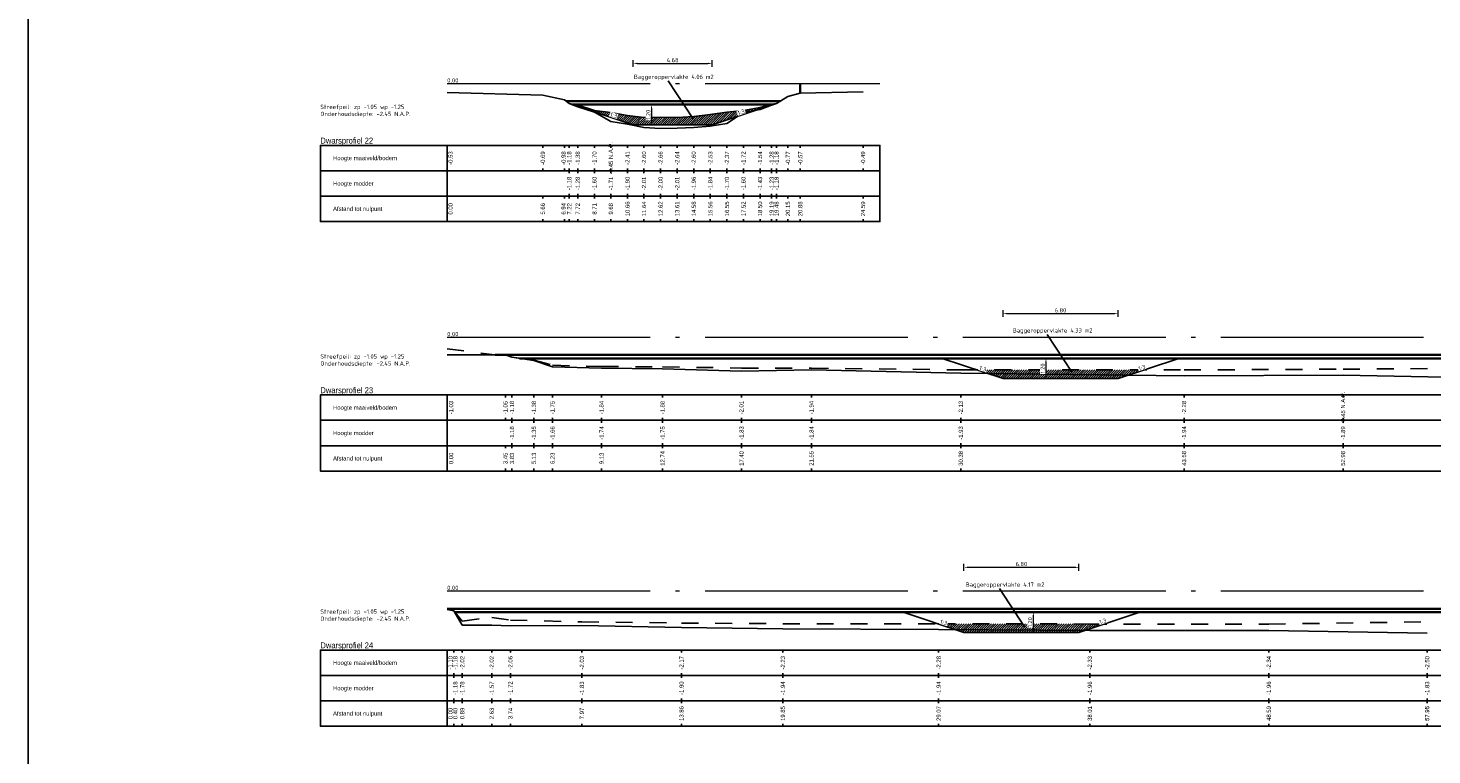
# Model space of a CAD drawing. Header units: metres. Extents: x 163463 to 198797, y 577287 to 592106.
# Tile 13 of 64: x 198163 to 198246, y 581622 to 581665. Entities that reach past the tile are written whole.
import ezdxf
from ezdxf.enums import TextEntityAlignment as Align

# ---------------------------------------------------------------- set-up
doc = ezdxf.new("R2010")
doc.units = ezdxf.units.M
doc.linetypes.add('AL-NAP_LIJN', pattern=[15.25, 12, -1.5, 0.25, -1.5])
doc.linetypes.add('MODDERLIJN', pattern=[2, 1, -1])
for name, color, linetype in [('0932-PRL_MODDERLIJN', 8, 'MODDERLIJN'), ('0943-PRP_RASTER', 8, 'Continuous'), ('0950-PRL_MAAIVELD', 8, 'Continuous'), ('0970-PRO_REFERENTIELIJN', 7, 'Continuous'), ('0971-PRO_BALKLIJN', 1, 'Continuous'), ('0973-PRO_PARAMETERS', 1, 'Continuous'), ('0974-PRO_AFSTAND', 1, 'Continuous'), ('0975-PRO_HOOGTE-MAAIVELD', 1, 'Continuous'), ('0976-PRO_HOOGTE-SLIBLAAG', 1, 'Continuous'), ('baggerarcering', 1, 'Continuous'), ('baggeroppervlak', 7, 'Continuous'), ('Legger', 2, 'Continuous'), ('Teksten', 7, 'Continuous')]:
    doc.layers.add(name, color=color, linetype=linetype)
doc.layers.add('N-WA-WH-GRONDWATERLIJN-G', color=150, linetype='AL-GRONDWATERLIJN', lineweight=35)
doc.layers.add('X-XX-AL-NAP-G', color=7, linetype='AL-NAP_LIJN', lineweight=18)
doc.styles.add('NLCS-ISO', font='NLCS-ISO.ttf')
doc.styles.add('NLCS-ISO-M100-T25', font='NLCS-ISO.ttf', dxfattribs={"height": 0.25})
doc.styles.add('StagCAD', font='txt', dxfattribs={"width": 0.96})
doc.linetypes.add('AL-GRONDWATERLIJN', pattern='A,6,[32,NLCS.SHX,S=1,R=0,X=0,Y=0],6', length=12)
doc.dimstyles.new('NLCS-M100-T25-PIJL_l3_h1', dxfattribs={"dimscale": 0.1, "dimtxt": 0.25, "dimasz": 2.5, "dimexe": 2, "dimexo": 2, "dimgap": 0.7, "dimtad": 1, "dimzin": 0, "dimdsep": 46, "dimtxsty": 'NLCS-ISO-M100-T25', "dimcen": 2.5, "dimdle": 2, "dimclrd": 256, "dimclre": 256, "dimclrt": 256, "dimadec": 1, "dimazin": 0, "dimtfac": 1, "dimtofl": 0, "dimtmove": 1, "dimatfit": 0, "dimfxl": 2, "dimfxlon": 1, "dimtfill": 1, "dimtfillclr": 256, "dimtolj": 1, "dimtzin": 0, "dimlwd": 18, "dimlwe": 18, "dimarcsym": 0})

# ---------------------------------------------------------------- blocks, each defined once
blk = doc.blocks.new('PRASTR', base_point=(0, 1.5))
at = {"layer": '0943-PRP_RASTER'}
for points in [[(-0.04, 1.94, 0), (0.04, 1.94, 0)], [(-0.02, 1.5, 0), (-0.02, 2, 0), (0.02, 2, 0), (0.02, 1.5, 0)]]:
    blk.add_polyline3d(points, dxfattribs=at)
blk = doc.blocks.new('*D525')
at = {"lineweight": 18, "transparency": 16777216}
for p, q in [((198199.743, 581660.852), (198199.543, 581660.852)), ((198199.743, 581660.602), (198199.743, 581659.902)), ((198199.743, 581659.652), (198199.543, 581659.652))]:
    blk.add_line(p, q, dxfattribs=at)
at = {"transparency": 16777216}
for points in [[(198199.701, 581660.602), (198199.784, 581660.602), (198199.743, 581660.852)], [(198199.701, 581659.902), (198199.784, 581659.902), (198199.743, 581659.652)]]:
    blk.add_solid(points, dxfattribs=at)
at = {"transparency": 16777216, "insert": (198199.548, 581660.252), "char_height": 0.25, "attachment_point": 5, "rotation": 90, "style": 'NLCS-ISO-M100-T25', "bg_fill": 3, "box_fill_scale": 1.1, "bg_fill_color": 256, "bg_fill_true_color": 13158600, "bg_fill_transparency": 0}
blk.add_mtext('\\A1;1.20', dxfattribs=at)
at = {"layer": 'Defpoints', "color": 0, "transparency": 16777216}
for p in [(198199.743, 581660.852), (198199.743, 581659.652), (198199.743, 581659.652)]:
    blk.add_point(p, dxfattribs=at)
blk = doc.blocks.new('*D526')
at = {"lineweight": 18, "transparency": 16777216}
for p, q in [((198223.068, 581645.852), (198222.868, 581645.852)), ((198223.068, 581645.602), (198223.068, 581644.902)), ((198223.068, 581644.652), (198222.868, 581644.652))]:
    blk.add_line(p, q, dxfattribs=at)
at = {"transparency": 16777216}
for points in [[(198223.026, 581645.602), (198223.109, 581645.602), (198223.068, 581645.852)], [(198223.026, 581644.902), (198223.109, 581644.902), (198223.068, 581644.652)]]:
    blk.add_solid(points, dxfattribs=at)
at = {"transparency": 16777216, "insert": (198222.873, 581645.252), "char_height": 0.25, "attachment_point": 5, "rotation": 90, "style": 'NLCS-ISO-M100-T25', "bg_fill": 3, "box_fill_scale": 1.1, "bg_fill_color": 256, "bg_fill_true_color": 13158600, "bg_fill_transparency": 0}
blk.add_mtext('\\A1;1.20', dxfattribs=at)
at = {"layer": 'Defpoints', "color": 0, "transparency": 16777216}
for p in [(198223.068, 581645.852), (198223.068, 581644.652), (198223.068, 581644.652)]:
    blk.add_point(p, dxfattribs=at)
blk = doc.blocks.new('*D527')
at = {"lineweight": 18, "transparency": 16777216}
for p, q in [((198222.322, 581630.852), (198222.122, 581630.852)), ((198222.322, 581630.602), (198222.322, 581629.902)), ((198222.322, 581629.652), (198222.122, 581629.652))]:
    blk.add_line(p, q, dxfattribs=at)
at = {"transparency": 16777216}
for points in [[(198222.281, 581630.602), (198222.364, 581630.602), (198222.322, 581630.852)], [(198222.281, 581629.902), (198222.364, 581629.902), (198222.322, 581629.652)]]:
    blk.add_solid(points, dxfattribs=at)
at = {"transparency": 16777216, "insert": (198222.127, 581630.252), "char_height": 0.25, "attachment_point": 5, "rotation": 90, "style": 'NLCS-ISO-M100-T25', "bg_fill": 3, "box_fill_scale": 1.1, "bg_fill_color": 256, "bg_fill_true_color": 13158600, "bg_fill_transparency": 0}
blk.add_mtext('\\A1;1.20', dxfattribs=at)
at = {"layer": 'Defpoints', "color": 0, "transparency": 16777216}
for p in [(198222.322, 581630.852), (198222.322, 581629.652), (198222.322, 581629.652)]:
    blk.add_point(p, dxfattribs=at)
blk = doc.blocks.new('*D555')
at = {"lineweight": 18, "transparency": 16777216}
for p, q in [((198198.65, 581663.088), (198198.65, 581663.488)), ((198203.331, 581663.088), (198203.331, 581663.488)), ((198198.9, 581663.288), (198203.081, 581663.288))]:
    blk.add_line(p, q, dxfattribs=at)
at = {"transparency": 16777216}
for points in [[(198198.9, 581663.329), (198198.9, 581663.246), (198198.65, 581663.288)], [(198203.081, 581663.329), (198203.081, 581663.246), (198203.331, 581663.288)]]:
    blk.add_solid(points, dxfattribs=at)
at = {"layer": 'Defpoints', "color": 0, "transparency": 16777216}
for p in [(198203.331, 581663.288), (198198.65, 581659.652), (198203.331, 581659.652)]:
    blk.add_point(p, dxfattribs=at)
at = {"transparency": 16777216, "insert": (198200.991, 581663.483), "char_height": 0.25, "attachment_point": 5, "style": 'NLCS-ISO-M100-T25', "bg_fill": 3, "box_fill_scale": 1.1, "bg_fill_color": 256, "bg_fill_true_color": 13158600, "bg_fill_transparency": 0}
blk.add_mtext('\\A1;4.68', dxfattribs=at)
blk = doc.blocks.new('*D656')
at = {"lineweight": 18, "transparency": 16777216}
for p, q in [((198220.531, 581648.298), (198220.531, 581648.698)), ((198227.331, 581648.298), (198227.331, 581648.698)), ((198220.781, 581648.498), (198227.081, 581648.498))]:
    blk.add_line(p, q, dxfattribs=at)
at = {"transparency": 16777216}
for points in [[(198220.781, 581648.539), (198220.781, 581648.456), (198220.531, 581648.498)], [(198227.081, 581648.539), (198227.081, 581648.456), (198227.331, 581648.498)]]:
    blk.add_solid(points, dxfattribs=at)
at = {"layer": 'Defpoints', "color": 0, "transparency": 16777216}
for p in [(198227.331, 581648.498), (198220.531, 581644.652), (198227.331, 581644.652)]:
    blk.add_point(p, dxfattribs=at)
at = {"transparency": 16777216, "insert": (198223.931, 581648.693), "char_height": 0.25, "attachment_point": 5, "style": 'NLCS-ISO-M100-T25', "bg_fill": 3, "box_fill_scale": 1.1, "bg_fill_color": 256, "bg_fill_true_color": 13158600, "bg_fill_transparency": 0}
blk.add_mtext('\\A1;6.80', dxfattribs=at)
blk = doc.blocks.new('*D657')
at = {"lineweight": 18, "transparency": 16777216}
for p, q in [((198218.219, 581633.298), (198218.219, 581633.698)), ((198225.019, 581633.298), (198225.019, 581633.698)), ((198218.469, 581633.498), (198224.769, 581633.498))]:
    blk.add_line(p, q, dxfattribs=at)
at = {"transparency": 16777216}
for points in [[(198218.469, 581633.539), (198218.469, 581633.456), (198218.219, 581633.498)], [(198224.769, 581633.539), (198224.769, 581633.456), (198225.019, 581633.498)]]:
    blk.add_solid(points, dxfattribs=at)
at = {"layer": 'Defpoints', "color": 0, "transparency": 16777216}
for p in [(198225.019, 581633.498), (198218.219, 581629.652), (198225.019, 581629.652)]:
    blk.add_point(p, dxfattribs=at)
at = {"transparency": 16777216, "insert": (198221.619, 581633.693), "char_height": 0.25, "attachment_point": 5, "style": 'NLCS-ISO-M100-T25', "bg_fill": 3, "box_fill_scale": 1.1, "bg_fill_color": 256, "bg_fill_true_color": 13158600, "bg_fill_transparency": 0}
blk.add_mtext('\\A1;6.80', dxfattribs=at)

msp = doc.modelspace()

# ---------------------------------------------------------------- hatches: boundary and pattern name
at = {"layer": 'baggerarcering'}
h = msp.add_hatch(dxfattribs=at)
h.set_pattern_fill('ANSI31', color=256, scale=0.03)
h.set_pattern_definition([(45, (1056.28966, -4167.91118), (-0.067351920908, 0.067351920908), [])])
h.paths.add_polyline_path([(198206.931, 581660.852), (198206.776, 581660.852), (198206.16, 581660.672), (198205.177, 581660.502), (198204.203, 581660.402), (198203.219, 581660.262), (198202.236, 581660.142), (198201.262, 581660.092), (198200.278, 581660.102), (198199.295, 581660.092), (198198.321, 581660.202), (198197.337, 581660.392), (198196.363, 581660.502), (198195.375, 581660.822), (198195.225, 581660.852), (198195.05, 581660.852), (198198.65, 581659.652), (198203.331, 581659.652)])
h = msp.add_hatch(dxfattribs=at)
h.set_pattern_fill('ANSI31', color=256, scale=0.03)
h.set_pattern_definition([(45, (1035.88227, -4167.91118), (-0.067351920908, 0.067351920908), [])])
h.paths.add_polyline_path([(198227.331, 581644.652), (198228.88, 581645.169), (198218.966, 581645.174), (198220.531, 581644.652)])
h = msp.add_hatch(dxfattribs=at)
h.set_pattern_fill('ANSI31', color=256, scale=0.03)
h.set_pattern_definition([(45, (1025.25074, -4167.91118), (-0.067351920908, 0.067351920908), [])])
h.paths.add_polyline_path([(198216.683, 581630.164), (198218.219, 581629.652), (198225.019, 581629.652), (198226.502, 581630.147), (198225.662, 581630.147), (198216.722, 581630.164)])

# ---------------------------------------------------------------- linework, layer by layer
at = {"layer": '0932-PRL_MODDERLIJN'}
for points in [[(198207.133, 581660.922, 0), (198206.844, 581660.872, 0), (198206.16, 581660.672, 0), (198205.177, 581660.502, 0), (198204.203, 581660.402, 0), (198203.219, 581660.262, 0), (198202.236, 581660.142, 0), (198201.262, 581660.092, 0), (198200.278, 581660.102, 0), (198199.295, 581660.092, 0), (198198.321, 581660.202, 0), (198197.337, 581660.392, 0), (198196.363, 581660.502, 0), (198195.375, 581660.822, 0), (198194.875, 581660.922, 0)], [(198187.656, 581646.422, 0), (198192.784, 581645.753, 0), (198193.886, 581645.44, 0), (198196.788, 581645.366, 0), (198200.395, 581645.355, 0), (198205.06, 581645.272, 0), (198209.201, 581645.265, 0), (198218.033, 581645.174, 0), (198231.236, 581645.167, 0), (198240.639, 581645.212, 0), (198249.671, 581645.267, 0)], [(198188.059, 581630.922, 0), (198188.549, 581630.324, 0), (198190.289, 581630.536, 0), (198191.393, 581630.378, 0), (198195.623, 581630.273, 0), (198201.513, 581630.204, 0), (198207.51, 581630.166, 0), (198216.722, 581630.164, 0), (198225.662, 581630.147, 0), (198236.246, 581630.141, 0), (198245.615, 581630.277, 0)]]:
    msp.add_polyline3d(points, dxfattribs=at)
at = {"layer": '0950-PRL_MAAIVELD'}
for points in [[(198212.249, 581661.608, 0), (198208.538, 581661.528, 0), (198207.806, 581661.334, 0), (198207.133, 581660.922, 0), (198206.844, 581660.822, 0), (198206.16, 581660.562, 0), (198205.177, 581660.382, 0), (198204.203, 581659.732, 0), (198203.219, 581659.572, 0), (198202.236, 581659.502, 0), (198201.262, 581659.462, 0), (198200.278, 581659.442, 0), (198199.295, 581659.502, 0), (198198.321, 581659.692, 0), (198197.337, 581659.852, 0), (198196.363, 581660.402, 0), (198195.375, 581660.722, 0), (198194.875, 581660.922, 0), (198194.596, 581661.126, 0), (198193.311, 581661.41, 0), (198187.656, 581661.571, 0)], [(198187.656, 581646.069, 0), (198191.102, 581646.053, 0), (198191.488, 581645.922, 0), (198192.784, 581645.719, 0), (198193.886, 581645.347, 0), (198196.788, 581645.267, 0), (198200.395, 581645.225, 0), (198205.06, 581645.092, 0), (198209.201, 581645.166, 0), (198218.033, 581644.971, 0), (198231.236, 581644.82, 0), (198240.639, 581644.856, 0), (198249.671, 581644.688, 0)], [(198187.656, 581631.001, 0), (198188.059, 581630.922, 0), (198188.549, 581630.08, 0), (198190.289, 581630.082, 0), (198191.393, 581630.046, 0), (198195.623, 581630.068, 0), (198201.513, 581629.935, 0), (198207.51, 581629.871, 0), (198216.722, 581629.822, 0), (198225.662, 581629.77, 0), (198236.246, 581629.764, 0), (198245.615, 581629.605, 0)]]:
    msp.add_polyline3d(points, dxfattribs=at)
at = {"layer": '0971-PRO_BALKLIJN'}
for points in [[(198187.656, 581658.442, 0), (198187.656, 581653.942, 0)], [(198180.156, 581656.942, 0), (198187.656, 581656.942, 0)], [(198187.656, 581656.942, 0), (198212.249, 581656.942, 0)], [(198212.249, 581656.942, 0), (198213.249, 581656.942, 0)], [(198180.156, 581655.442, 0), (198187.656, 581655.442, 0)], [(198187.656, 581655.442, 0), (198212.249, 581655.442, 0)], [(198212.249, 581655.442, 0), (198213.249, 581655.442, 0)], [(198187.656, 581643.688, 0), (198187.656, 581639.188, 0)], [(198180.156, 581642.188, 0), (198187.656, 581642.188, 0)], [(198187.656, 581642.188, 0), (198249.872, 581642.188, 0)], [(198180.156, 581640.688, 0), (198187.656, 581640.688, 0)], [(198187.656, 581640.688, 0), (198249.872, 581640.688, 0)], [(198187.656, 581628.605, 0), (198187.656, 581624.105, 0)], [(198180.156, 581627.105, 0), (198187.656, 581627.105, 0)], [(198187.656, 581627.105, 0), (198245.615, 581627.105, 0)], [(198245.615, 581627.105, 0), (198246.615, 581627.105, 0)], [(198180.156, 581625.605, 0), (198187.656, 581625.605, 0)], [(198187.656, 581625.605, 0), (198245.615, 581625.605, 0)], [(198245.615, 581625.605, 0), (198246.615, 581625.605, 0)]]:
    msp.add_polyline3d(points, dxfattribs=at)
at = {"layer": '0973-PRO_PARAMETERS'}
for points in [[(198187.656, 581653.942, 0), (198180.156, 581653.942, 0), (198180.156, 581658.442, 0), (198187.656, 581658.442, 0)], [(198187.656, 581658.442, 0), (198212.249, 581658.442, 0)], [(198212.249, 581653.942, 0), (198213.249, 581653.942, 0), (198213.249, 581658.442, 0), (198212.249, 581658.442, 0)], [(198212.249, 581653.942, 0), (198187.656, 581653.942, 0)], [(198187.656, 581639.188, 0), (198180.156, 581639.188, 0), (198180.156, 581643.688, 0), (198187.656, 581643.688, 0)], [(198187.656, 581643.688, 0), (198249.872, 581643.688, 0)], [(198249.872, 581639.188, 0), (198187.656, 581639.188, 0)], [(198187.656, 581624.105, 0), (198180.156, 581624.105, 0), (198180.156, 581628.605, 0), (198187.656, 581628.605, 0)], [(198187.656, 581628.605, 0), (198245.615, 581628.605, 0)], [(198245.615, 581624.105, 0), (198246.615, 581624.105, 0), (198246.615, 581628.605, 0), (198245.615, 581628.605, 0)], [(198245.615, 581624.105, 0), (198187.656, 581624.105, 0)]]:
    msp.add_polyline3d(points, dxfattribs=at)
at = {"layer": '0974-PRO_AFSTAND'}
for points in [[(198187.656, 581655.442, 0), (198187.656, 581655.3, 0)], [(198193.311, 581655.442, 0), (198193.311, 581655.3, 0)], [(198194.596, 581655.442, 0), (198194.596, 581655.3, 0)], [(198194.875, 581655.442, 0), (198194.875, 581655.3, 0)], [(198195.375, 581655.442, 0), (198195.375, 581655.3, 0)], [(198195.375, 581655.442, 0), (198195.375, 581655.3, 0)], [(198196.363, 581655.442, 0), (198196.363, 581655.3, 0)], [(198196.363, 581655.442, 0), (198196.363, 581655.3, 0)], [(198197.337, 581655.442, 0), (198197.337, 581655.3, 0)], [(198197.337, 581655.442, 0), (198197.337, 581655.3, 0)], [(198198.321, 581655.442, 0), (198198.321, 581655.3, 0)], [(198198.321, 581655.442, 0), (198198.321, 581655.3, 0)], [(198199.295, 581655.442, 0), (198199.295, 581655.3, 0)], [(198199.295, 581655.442, 0), (198199.295, 581655.3, 0)], [(198200.278, 581655.442, 0), (198200.278, 581655.3, 0)], [(198200.278, 581655.442, 0), (198200.278, 581655.3, 0)], [(198201.262, 581655.442, 0), (198201.262, 581655.3, 0)], [(198201.262, 581655.442, 0), (198201.262, 581655.3, 0)], [(198202.236, 581655.442, 0), (198202.236, 581655.3, 0)], [(198202.236, 581655.442, 0), (198202.236, 581655.3, 0)], [(198203.219, 581655.442, 0), (198203.219, 581655.3, 0)], [(198203.219, 581655.442, 0), (198203.219, 581655.3, 0)], [(198204.203, 581655.442, 0), (198204.203, 581655.3, 0)], [(198204.203, 581655.442, 0), (198204.203, 581655.3, 0)], [(198205.177, 581655.442, 0), (198205.177, 581655.3, 0)], [(198205.177, 581655.442, 0), (198205.177, 581655.3, 0)], [(198206.16, 581655.442, 0), (198206.16, 581655.3, 0)], [(198206.16, 581655.442, 0), (198206.16, 581655.3, 0)], [(198206.844, 581655.442, 0), (198206.844, 581655.3, 0)], [(198206.844, 581655.442, 0), (198206.844, 581655.3, 0)], [(198207.133, 581655.442, 0), (198207.133, 581655.3, 0)], [(198207.806, 581655.442, 0), (198207.806, 581655.3, 0)], [(198208.538, 581655.442, 0), (198208.538, 581655.3, 0)], [(198212.249, 581655.442, 0), (198212.249, 581655.3, 0)], [(198187.656, 581654.085, 0), (198187.656, 581653.942, 0)], [(198193.311, 581654.085, 0), (198193.311, 581653.942, 0)], [(198194.596, 581654.085, 0), (198194.596, 581653.942, 0)], [(198194.875, 581654.085, 0), (198194.875, 581653.942, 0)], [(198195.375, 581654.085, 0), (198195.375, 581653.942, 0)], [(198195.375, 581654.085, 0), (198195.375, 581653.942, 0)], [(198196.363, 581654.085, 0), (198196.363, 581653.942, 0)], [(198196.363, 581654.085, 0), (198196.363, 581653.942, 0)], [(198197.337, 581654.085, 0), (198197.337, 581653.942, 0)], [(198197.337, 581654.085, 0), (198197.337, 581653.942, 0)], [(198198.321, 581654.085, 0), (198198.321, 581653.942, 0)], [(198198.321, 581654.085, 0), (198198.321, 581653.942, 0)], [(198199.295, 581654.085, 0), (198199.295, 581653.942, 0)], [(198199.295, 581654.085, 0), (198199.295, 581653.942, 0)], [(198200.278, 581654.085, 0), (198200.278, 581653.942, 0)], [(198200.278, 581654.085, 0), (198200.278, 581653.942, 0)], [(198201.262, 581654.085, 0), (198201.262, 581653.942, 0)], [(198201.262, 581654.085, 0), (198201.262, 581653.942, 0)], [(198202.236, 581654.085, 0), (198202.236, 581653.942, 0)], [(198202.236, 581654.085, 0), (198202.236, 581653.942, 0)], [(198203.219, 581654.085, 0), (198203.219, 581653.942, 0)], [(198203.219, 581654.085, 0), (198203.219, 581653.942, 0)], [(198204.203, 581654.085, 0), (198204.203, 581653.942, 0)], [(198204.203, 581654.085, 0), (198204.203, 581653.942, 0)], [(198205.177, 581654.085, 0), (198205.177, 581653.942, 0)], [(198205.177, 581654.085, 0), (198205.177, 581653.942, 0)], [(198206.16, 581654.085, 0), (198206.16, 581653.942, 0)], [(198206.16, 581654.085, 0), (198206.16, 581653.942, 0)], [(198206.844, 581654.085, 0), (198206.844, 581653.942, 0)], [(198206.844, 581654.085, 0), (198206.844, 581653.942, 0)], [(198207.133, 581654.085, 0), (198207.133, 581653.942, 0)], [(198207.806, 581654.085, 0), (198207.806, 581653.942, 0)], [(198208.538, 581654.085, 0), (198208.538, 581653.942, 0)], [(198212.249, 581654.085, 0), (198212.249, 581653.942, 0)], [(198187.656, 581640.688, 0), (198187.656, 581640.546, 0)], [(198191.102, 581640.688, 0), (198191.102, 581640.546, 0)], [(198191.488, 581640.688, 0), (198191.488, 581640.546, 0)], [(198192.784, 581640.688, 0), (198192.784, 581640.546, 0)], [(198192.784, 581640.688, 0), (198192.784, 581640.546, 0)], [(198193.886, 581640.688, 0), (198193.886, 581640.546, 0)], [(198193.886, 581640.688, 0), (198193.886, 581640.546, 0)], [(198196.788, 581640.688, 0), (198196.788, 581640.546, 0)], [(198196.788, 581640.688, 0), (198196.788, 581640.546, 0)], [(198200.395, 581640.688, 0), (198200.395, 581640.546, 0)], [(198200.395, 581640.688, 0), (198200.395, 581640.546, 0)], [(198205.06, 581640.688, 0), (198205.06, 581640.546, 0)], [(198205.06, 581640.688, 0), (198205.06, 581640.546, 0)], [(198209.201, 581640.688, 0), (198209.201, 581640.546, 0)], [(198209.201, 581640.688, 0), (198209.201, 581640.546, 0)], [(198218.033, 581640.688, 0), (198218.033, 581640.546, 0)], [(198218.033, 581640.688, 0), (198218.033, 581640.546, 0)], [(198231.236, 581640.688, 0), (198231.236, 581640.546, 0)], [(198231.236, 581640.688, 0), (198231.236, 581640.546, 0)], [(198240.639, 581640.688, 0), (198240.639, 581640.546, 0)], [(198240.639, 581640.688, 0), (198240.639, 581640.546, 0)], [(198187.656, 581639.331, 0), (198187.656, 581639.188, 0)], [(198191.102, 581639.331, 0), (198191.102, 581639.188, 0)], [(198191.488, 581639.331, 0), (198191.488, 581639.188, 0)], [(198192.784, 581639.331, 0), (198192.784, 581639.188, 0)], [(198192.784, 581639.331, 0), (198192.784, 581639.188, 0)], [(198193.886, 581639.331, 0), (198193.886, 581639.188, 0)], [(198193.886, 581639.331, 0), (198193.886, 581639.188, 0)], [(198196.788, 581639.331, 0), (198196.788, 581639.188, 0)], [(198196.788, 581639.331, 0), (198196.788, 581639.188, 0)], [(198200.395, 581639.331, 0), (198200.395, 581639.188, 0)], [(198200.395, 581639.331, 0), (198200.395, 581639.188, 0)], [(198205.06, 581639.331, 0), (198205.06, 581639.188, 0)], [(198205.06, 581639.331, 0), (198205.06, 581639.188, 0)], [(198209.201, 581639.331, 0), (198209.201, 581639.188, 0)], [(198209.201, 581639.331, 0), (198209.201, 581639.188, 0)], [(198218.033, 581639.331, 0), (198218.033, 581639.188, 0)], [(198218.033, 581639.331, 0), (198218.033, 581639.188, 0)], [(198231.236, 581639.331, 0), (198231.236, 581639.188, 0)], [(198231.236, 581639.331, 0), (198231.236, 581639.188, 0)], [(198240.639, 581639.331, 0), (198240.639, 581639.188, 0)], [(198240.639, 581639.331, 0), (198240.639, 581639.188, 0)], [(198187.656, 581625.605, 0), (198187.656, 581625.463, 0)], [(198188.059, 581625.605, 0), (198188.059, 581625.463, 0)], [(198188.549, 581625.605, 0), (198188.549, 581625.463, 0)], [(198188.549, 581625.605, 0), (198188.549, 581625.463, 0)], [(198190.289, 581625.605, 0), (198190.289, 581625.463, 0)], [(198190.289, 581625.605, 0), (198190.289, 581625.463, 0)], [(198191.393, 581625.605, 0), (198191.393, 581625.463, 0)], [(198191.393, 581625.605, 0), (198191.393, 581625.463, 0)], [(198195.623, 581625.605, 0), (198195.623, 581625.463, 0)], [(198195.623, 581625.605, 0), (198195.623, 581625.463, 0)], [(198201.513, 581625.605, 0), (198201.513, 581625.463, 0)], [(198201.513, 581625.605, 0), (198201.513, 581625.463, 0)], [(198207.51, 581625.605, 0), (198207.51, 581625.463, 0)], [(198207.51, 581625.605, 0), (198207.51, 581625.463, 0)], [(198216.722, 581625.605, 0), (198216.722, 581625.463, 0)], [(198216.722, 581625.605, 0), (198216.722, 581625.463, 0)], [(198225.662, 581625.605, 0), (198225.662, 581625.463, 0)], [(198225.662, 581625.605, 0), (198225.662, 581625.463, 0)], [(198236.246, 581625.605, 0), (198236.246, 581625.463, 0)], [(198236.246, 581625.605, 0), (198236.246, 581625.463, 0)], [(198245.606, 581625.605, 0), (198245.606, 581625.463, 0)], [(198245.615, 581625.605, 0), (198245.615, 581625.463, 0)], [(198245.615, 581625.605, 0), (198245.615, 581625.463, 0)], [(198187.656, 581624.248, 0), (198187.656, 581624.105, 0)], [(198188.059, 581624.248, 0), (198188.059, 581624.105, 0)], [(198188.549, 581624.248, 0), (198188.549, 581624.105, 0)], [(198188.549, 581624.248, 0), (198188.549, 581624.105, 0)], [(198190.289, 581624.248, 0), (198190.289, 581624.105, 0)], [(198190.289, 581624.248, 0), (198190.289, 581624.105, 0)], [(198191.393, 581624.248, 0), (198191.393, 581624.105, 0)], [(198191.393, 581624.248, 0), (198191.393, 581624.105, 0)], [(198195.623, 581624.248, 0), (198195.623, 581624.105, 0)], [(198195.623, 581624.248, 0), (198195.623, 581624.105, 0)], [(198201.513, 581624.248, 0), (198201.513, 581624.105, 0)], [(198201.513, 581624.248, 0), (198201.513, 581624.105, 0)], [(198207.51, 581624.248, 0), (198207.51, 581624.105, 0)], [(198207.51, 581624.248, 0), (198207.51, 581624.105, 0)], [(198216.722, 581624.248, 0), (198216.722, 581624.105, 0)], [(198216.722, 581624.248, 0), (198216.722, 581624.105, 0)], [(198225.662, 581624.248, 0), (198225.662, 581624.105, 0)], [(198225.662, 581624.248, 0), (198225.662, 581624.105, 0)], [(198236.246, 581624.248, 0), (198236.246, 581624.105, 0)], [(198236.246, 581624.248, 0), (198236.246, 581624.105, 0)], [(198245.606, 581624.248, 0), (198245.606, 581624.105, 0)], [(198245.615, 581624.248, 0), (198245.615, 581624.105, 0)], [(198245.615, 581624.248, 0), (198245.615, 581624.105, 0)]]:
    msp.add_polyline3d(points, dxfattribs=at)
at = {"layer": '0975-PRO_HOOGTE-MAAIVELD'}
for points in [[(198187.656, 581658.442, 0), (198187.656, 581658.3, 0)], [(198193.311, 581658.442, 0), (198193.311, 581658.3, 0)], [(198194.596, 581658.442, 0), (198194.596, 581658.3, 0)], [(198194.875, 581658.442, 0), (198194.875, 581658.3, 0)], [(198195.375, 581658.442, 0), (198195.375, 581658.3, 0)], [(198196.363, 581658.442, 0), (198196.363, 581658.3, 0)], [(198197.337, 581658.442, 0), (198197.337, 581658.3, 0)], [(198198.321, 581658.442, 0), (198198.321, 581658.3, 0)], [(198199.295, 581658.442, 0), (198199.295, 581658.3, 0)], [(198200.278, 581658.442, 0), (198200.278, 581658.3, 0)], [(198201.262, 581658.442, 0), (198201.262, 581658.3, 0)], [(198202.236, 581658.442, 0), (198202.236, 581658.3, 0)], [(198203.219, 581658.442, 0), (198203.219, 581658.3, 0)], [(198204.203, 581658.442, 0), (198204.203, 581658.3, 0)], [(198205.177, 581658.442, 0), (198205.177, 581658.3, 0)], [(198206.16, 581658.442, 0), (198206.16, 581658.3, 0)], [(198206.844, 581658.442, 0), (198206.844, 581658.3, 0)], [(198207.133, 581658.442, 0), (198207.133, 581658.3, 0)], [(198207.806, 581658.442, 0), (198207.806, 581658.3, 0)], [(198208.538, 581658.442, 0), (198208.538, 581658.3, 0)], [(198212.249, 581658.442, 0), (198212.249, 581658.3, 0)], [(198187.656, 581657.085, 0), (198187.656, 581656.942, 0)], [(198193.311, 581657.085, 0), (198193.311, 581656.942, 0)], [(198194.596, 581657.085, 0), (198194.596, 581656.942, 0)], [(198194.875, 581657.085, 0), (198194.875, 581656.942, 0)], [(198195.375, 581657.085, 0), (198195.375, 581656.942, 0)], [(198196.363, 581657.085, 0), (198196.363, 581656.942, 0)], [(198197.337, 581657.085, 0), (198197.337, 581656.942, 0)], [(198198.321, 581657.085, 0), (198198.321, 581656.942, 0)], [(198199.295, 581657.085, 0), (198199.295, 581656.942, 0)], [(198200.278, 581657.085, 0), (198200.278, 581656.942, 0)], [(198201.262, 581657.085, 0), (198201.262, 581656.942, 0)], [(198202.236, 581657.085, 0), (198202.236, 581656.942, 0)], [(198203.219, 581657.085, 0), (198203.219, 581656.942, 0)], [(198204.203, 581657.085, 0), (198204.203, 581656.942, 0)], [(198205.177, 581657.085, 0), (198205.177, 581656.942, 0)], [(198206.16, 581657.085, 0), (198206.16, 581656.942, 0)], [(198206.844, 581657.085, 0), (198206.844, 581656.942, 0)], [(198207.133, 581657.085, 0), (198207.133, 581656.942, 0)], [(198207.806, 581657.085, 0), (198207.806, 581656.942, 0)], [(198208.538, 581657.085, 0), (198208.538, 581656.942, 0)], [(198212.249, 581657.085, 0), (198212.249, 581656.942, 0)], [(198187.656, 581643.688, 0), (198187.656, 581643.546, 0)], [(198191.102, 581643.688, 0), (198191.102, 581643.546, 0)], [(198191.488, 581643.688, 0), (198191.488, 581643.546, 0)], [(198192.784, 581643.688, 0), (198192.784, 581643.546, 0)], [(198193.886, 581643.688, 0), (198193.886, 581643.546, 0)], [(198196.788, 581643.688, 0), (198196.788, 581643.546, 0)], [(198200.395, 581643.688, 0), (198200.395, 581643.546, 0)], [(198205.06, 581643.688, 0), (198205.06, 581643.546, 0)], [(198209.201, 581643.688, 0), (198209.201, 581643.546, 0)], [(198218.033, 581643.688, 0), (198218.033, 581643.546, 0)], [(198231.236, 581643.688, 0), (198231.236, 581643.546, 0)], [(198240.639, 581643.688, 0), (198240.639, 581643.546, 0)], [(198187.656, 581642.331, 0), (198187.656, 581642.188, 0)], [(198191.102, 581642.331, 0), (198191.102, 581642.188, 0)], [(198191.488, 581642.331, 0), (198191.488, 581642.188, 0)], [(198192.784, 581642.331, 0), (198192.784, 581642.188, 0)], [(198193.886, 581642.331, 0), (198193.886, 581642.188, 0)], [(198196.788, 581642.331, 0), (198196.788, 581642.188, 0)], [(198200.395, 581642.331, 0), (198200.395, 581642.188, 0)], [(198205.06, 581642.331, 0), (198205.06, 581642.188, 0)], [(198209.201, 581642.331, 0), (198209.201, 581642.188, 0)], [(198218.033, 581642.331, 0), (198218.033, 581642.188, 0)], [(198231.236, 581642.331, 0), (198231.236, 581642.188, 0)], [(198240.639, 581642.331, 0), (198240.639, 581642.188, 0)], [(198187.656, 581628.605, 0), (198187.656, 581628.463, 0)], [(198188.059, 581628.605, 0), (198188.059, 581628.463, 0)], [(198188.549, 581628.605, 0), (198188.549, 581628.463, 0)], [(198190.289, 581628.605, 0), (198190.289, 581628.463, 0)], [(198191.393, 581628.605, 0), (198191.393, 581628.463, 0)], [(198195.623, 581628.605, 0), (198195.623, 581628.463, 0)], [(198201.513, 581628.605, 0), (198201.513, 581628.463, 0)], [(198207.51, 581628.605, 0), (198207.51, 581628.463, 0)], [(198216.722, 581628.605, 0), (198216.722, 581628.463, 0)], [(198225.662, 581628.605, 0), (198225.662, 581628.463, 0)], [(198236.246, 581628.605, 0), (198236.246, 581628.463, 0)], [(198245.615, 581628.605, 0), (198245.615, 581628.463, 0)], [(198187.656, 581627.248, 0), (198187.656, 581627.105, 0)], [(198188.059, 581627.248, 0), (198188.059, 581627.105, 0)], [(198188.549, 581627.248, 0), (198188.549, 581627.105, 0)], [(198190.289, 581627.248, 0), (198190.289, 581627.105, 0)], [(198191.393, 581627.248, 0), (198191.393, 581627.105, 0)], [(198195.623, 581627.248, 0), (198195.623, 581627.105, 0)], [(198201.513, 581627.248, 0), (198201.513, 581627.105, 0)], [(198207.51, 581627.248, 0), (198207.51, 581627.105, 0)], [(198216.722, 581627.248, 0), (198216.722, 581627.105, 0)], [(198225.662, 581627.248, 0), (198225.662, 581627.105, 0)], [(198236.246, 581627.248, 0), (198236.246, 581627.105, 0)], [(198245.615, 581627.248, 0), (198245.615, 581627.105, 0)]]:
    msp.add_polyline3d(points, dxfattribs=at)
at = {"layer": '0976-PRO_HOOGTE-SLIBLAAG'}
for points in [[(198194.875, 581656.942, 0), (198194.875, 581656.8, 0)], [(198195.375, 581656.942, 0), (198195.375, 581656.8, 0)], [(198196.363, 581656.942, 0), (198196.363, 581656.8, 0)], [(198197.337, 581656.942, 0), (198197.337, 581656.8, 0)], [(198198.321, 581656.942, 0), (198198.321, 581656.8, 0)], [(198199.295, 581656.942, 0), (198199.295, 581656.8, 0)], [(198200.278, 581656.942, 0), (198200.278, 581656.8, 0)], [(198201.262, 581656.942, 0), (198201.262, 581656.8, 0)], [(198202.236, 581656.942, 0), (198202.236, 581656.8, 0)], [(198203.219, 581656.942, 0), (198203.219, 581656.8, 0)], [(198204.203, 581656.942, 0), (198204.203, 581656.8, 0)], [(198205.177, 581656.942, 0), (198205.177, 581656.8, 0)], [(198206.16, 581656.942, 0), (198206.16, 581656.8, 0)], [(198206.844, 581656.942, 0), (198206.844, 581656.8, 0)], [(198207.133, 581656.942, 0), (198207.133, 581656.8, 0)], [(198194.875, 581655.585, 0), (198194.875, 581655.442, 0)], [(198195.375, 581655.585, 0), (198195.375, 581655.442, 0)], [(198196.363, 581655.585, 0), (198196.363, 581655.442, 0)], [(198197.337, 581655.585, 0), (198197.337, 581655.442, 0)], [(198198.321, 581655.585, 0), (198198.321, 581655.442, 0)], [(198199.295, 581655.585, 0), (198199.295, 581655.442, 0)], [(198200.278, 581655.585, 0), (198200.278, 581655.442, 0)], [(198201.262, 581655.585, 0), (198201.262, 581655.442, 0)], [(198202.236, 581655.585, 0), (198202.236, 581655.442, 0)], [(198203.219, 581655.585, 0), (198203.219, 581655.442, 0)], [(198204.203, 581655.585, 0), (198204.203, 581655.442, 0)], [(198205.177, 581655.585, 0), (198205.177, 581655.442, 0)], [(198206.16, 581655.585, 0), (198206.16, 581655.442, 0)], [(198206.844, 581655.585, 0), (198206.844, 581655.442, 0)], [(198207.133, 581655.585, 0), (198207.133, 581655.442, 0)], [(198191.488, 581642.188, 0), (198191.488, 581642.046, 0)], [(198192.784, 581642.188, 0), (198192.784, 581642.046, 0)], [(198193.886, 581642.188, 0), (198193.886, 581642.046, 0)], [(198196.788, 581642.188, 0), (198196.788, 581642.046, 0)], [(198200.395, 581642.188, 0), (198200.395, 581642.046, 0)], [(198205.06, 581642.188, 0), (198205.06, 581642.046, 0)], [(198209.201, 581642.188, 0), (198209.201, 581642.046, 0)], [(198218.033, 581642.188, 0), (198218.033, 581642.046, 0)], [(198231.236, 581642.188, 0), (198231.236, 581642.046, 0)], [(198240.639, 581642.188, 0), (198240.639, 581642.046, 0)], [(198191.488, 581640.831, 0), (198191.488, 581640.688, 0)], [(198192.784, 581640.831, 0), (198192.784, 581640.688, 0)], [(198193.886, 581640.831, 0), (198193.886, 581640.688, 0)], [(198196.788, 581640.831, 0), (198196.788, 581640.688, 0)], [(198200.395, 581640.831, 0), (198200.395, 581640.688, 0)], [(198205.06, 581640.831, 0), (198205.06, 581640.688, 0)], [(198209.201, 581640.831, 0), (198209.201, 581640.688, 0)], [(198218.033, 581640.831, 0), (198218.033, 581640.688, 0)], [(198231.236, 581640.831, 0), (198231.236, 581640.688, 0)], [(198240.639, 581640.831, 0), (198240.639, 581640.688, 0)], [(198188.059, 581627.105, 0), (198188.059, 581626.963, 0)], [(198188.549, 581627.105, 0), (198188.549, 581626.963, 0)], [(198190.289, 581627.105, 0), (198190.289, 581626.963, 0)], [(198191.393, 581627.105, 0), (198191.393, 581626.963, 0)], [(198195.623, 581627.105, 0), (198195.623, 581626.963, 0)], [(198201.513, 581627.105, 0), (198201.513, 581626.963, 0)], [(198207.51, 581627.105, 0), (198207.51, 581626.963, 0)], [(198216.722, 581627.105, 0), (198216.722, 581626.963, 0)], [(198225.662, 581627.105, 0), (198225.662, 581626.963, 0)], [(198236.246, 581627.105, 0), (198236.246, 581626.963, 0)], [(198245.615, 581627.105, 0), (198245.615, 581626.963, 0)], [(198188.059, 581625.748, 0), (198188.059, 581625.605, 0)], [(198188.549, 581625.748, 0), (198188.549, 581625.605, 0)], [(198190.289, 581625.748, 0), (198190.289, 581625.605, 0)], [(198191.393, 581625.748, 0), (198191.393, 581625.605, 0)], [(198195.623, 581625.748, 0), (198195.623, 581625.605, 0)], [(198201.513, 581625.748, 0), (198201.513, 581625.605, 0)], [(198207.51, 581625.748, 0), (198207.51, 581625.605, 0)], [(198216.722, 581625.748, 0), (198216.722, 581625.605, 0)], [(198225.662, 581625.748, 0), (198225.662, 581625.605, 0)], [(198236.246, 581625.748, 0), (198236.246, 581625.605, 0)], [(198245.615, 581625.748, 0), (198245.615, 581625.605, 0)]]:
    msp.add_polyline3d(points, dxfattribs=at)
at = {"layer": 'baggeroppervlak'}
for p, q in [((198202.213, 581660.003), (198200.734, 581662.265)), ((198224.621, 581645.009), (198223.142, 581647.271)), ((198221.81, 581629.986), (198220.331, 581632.248))]:
    msp.add_line(p, q, dxfattribs=at)
msp.add_lwpolyline([(198162.87, 581736.494), (198287.686, 581736.494), (198287.686, 581470.429), (198162.87, 581470.429)], close=True, dxfattribs=at)
at = {"layer": 'Legger', "flags": 128}
msp.add_lwpolyline([(198195.05, 581660.852), (198198.65, 581659.652), (198203.331, 581659.652), (198206.931, 581660.852)], dxfattribs=at)
at = {"layer": 'N-WA-WH-GRONDWATERLIJN-G'}
for p, q in [((198194.697, 581661.052), (198207.345, 581661.052)), ((198195.05, 581660.852), (198206.931, 581660.852)), ((198190.492, 581646.052), (198250.872, 581646.052)), ((198191.935, 581645.852), (198250.872, 581645.852)), ((198187.656, 581631.052), (198246.615, 581631.052)), ((198188.1, 581630.852), (198246.615, 581630.852))]:
    msp.add_line(p, q, dxfattribs=at)
at = {"layer": 'X-XX-AL-NAP-G'}
for p, q in [((198187.656, 581662.102), (198213.249, 581662.102)), ((198187.656, 581647.102), (198250.872, 581647.102)), ((198187.656, 581632.102), (198246.615, 581632.102))]:
    msp.add_line(p, q, dxfattribs=at)

# ---------------------------------------------------------------- block references
at = {"layer": '0943-PRP_RASTER'}
msp.add_blockref('PRASTR', (198208.538, 581661.528), dxfattribs=at)

# ---------------------------------------------------------------- texts
at = {"layer": '0970-PRO_REFERENTIELIJN', "char_height": 0.35, "width": 3.4272, "attachment_point": 7, "style": 'StagCAD'}
for s, insert in [('Dwarsprofiel 22  ', (198180.156, 581658.442)), ('Dwarsprofiel 23 ', (198180.156, 581643.688)), ('Dwarsprofiel 24  ', (198180.156, 581628.605))]:
    msp.add_mtext(s, dxfattribs=dict(at, insert=insert))
at = {"layer": '0973-PRO_PARAMETERS', "style": 'StagCAD', "width": 0.96}
for s, p in [('Hoogte maaiveld/bodem', (198180.906, 581657.692)), ('Hoogte modder', (198180.906, 581656.192)), ('Afstand tot nulpunt', (198180.906, 581654.692)), ('Hoogte maaiveld/bodem', (198180.906, 581642.938)), ('Hoogte modder', (198180.906, 581641.438)), ('Afstand tot nulpunt', (198180.906, 581639.938)), ('Hoogte maaiveld/bodem', (198180.906, 581627.855)), ('Hoogte modder', (198180.906, 581626.355)), ('Afstand tot nulpunt', (198180.906, 581624.855))]:
    msp.add_text(s, height=0.25, dxfattribs=at).set_placement(p, align=Align.MIDDLE_LEFT)
at = {"layer": '0974-PRO_AFSTAND', "style": 'StagCAD', "width": 0.96}
for s, p in [('0.00', (198187.854, 581654.692)), ('5.66', (198193.311, 581654.692)), ('6.94', (198194.539, 581654.692)), ('7.22', (198194.875, 581654.692)), ('7.72', (198195.375, 581654.692)), ('7.72', (198195.375, 581654.692)), ('8.71', (198196.363, 581654.692)), ('8.71', (198196.363, 581654.692)), ('9.68', (198197.337, 581654.692)), ('9.68', (198197.337, 581654.692)), ('10.66', (198198.321, 581654.692)), ('10.66', (198198.321, 581654.692)), ('11.64', (198199.295, 581654.692)), ('11.64', (198199.295, 581654.692)), ('12.62', (198200.278, 581654.692)), ('12.62', (198200.278, 581654.692)), ('13.61', (198201.262, 581654.692)), ('13.61', (198201.262, 581654.692)), ('14.58', (198202.236, 581654.692)), ('14.58', (198202.236, 581654.692)), ('15.56', (198203.219, 581654.692)), ('15.56', (198203.219, 581654.692)), ('16.55', (198204.203, 581654.692)), ('16.55', (198204.203, 581654.692)), ('17.52', (198205.177, 581654.692)), ('17.52', (198205.177, 581654.692)), ('18.50', (198206.16, 581654.692)), ('18.50', (198206.16, 581654.692)), ('19.19', (198206.844, 581654.692)), ('19.19', (198206.844, 581654.692)), ('19.48', (198207.133, 581654.692)), ('20.15', (198207.806, 581654.692)), ('20.88', (198208.538, 581654.692)), ('24.59', (198212.249, 581654.692)), ('0.00', (198187.889, 581639.938)), ('3.45', (198191.102, 581639.938)), ('3.83', (198191.488, 581639.938)), ('5.13', (198192.784, 581639.938)), ('5.13', (198192.784, 581639.938)), ('6.23', (198193.886, 581639.938)), ('6.23', (198193.886, 581639.938)), ('9.13', (198196.788, 581639.938)), ('9.13', (198196.788, 581639.938)), ('12.74', (198200.395, 581639.938)), ('12.74', (198200.395, 581639.938)), ('17.40', (198205.06, 581639.938)), ('17.40', (198205.06, 581639.938)), ('21.55', (198209.201, 581639.938)), ('21.55', (198209.201, 581639.938)), ('30.38', (198218.033, 581639.938)), ('30.38', (198218.033, 581639.938)), ('43.58', (198231.236, 581639.938)), ('43.58', (198231.236, 581639.938)), ('52.98', (198240.639, 581639.938)), ('52.98', (198240.639, 581639.938)), ('0.00', (198187.848, 581624.855)), ('0.40', (198188.138, 581624.855)), ('0.89', (198188.549, 581624.855)), ('0.89', (198188.549, 581624.855)), ('2.63', (198190.289, 581624.855)), ('2.63', (198190.289, 581624.855)), ('3.74', (198191.393, 581624.855)), ('3.74', (198191.393, 581624.855)), ('7.97', (198195.623, 581624.855)), ('7.97', (198195.623, 581624.855)), ('13.86', (198201.513, 581624.855)), ('13.86', (198201.513, 581624.855)), ('19.85', (198207.51, 581624.855)), ('19.85', (198207.51, 581624.855)), ('29.07', (198216.722, 581624.855)), ('29.07', (198216.722, 581624.855)), ('38.01', (198225.662, 581624.855)), ('38.01', (198225.662, 581624.855)), ('48.59', (198236.246, 581624.855)), ('48.59', (198236.246, 581624.855)), ('57.95', (198245.606, 581624.855)), ('57.96', (198245.615, 581624.855)), ('57.96', (198245.615, 581624.855))]:
    msp.add_text(s, height=0.25, rotation=90, dxfattribs=at).set_placement(p, align=Align.MIDDLE)
at = {"layer": '0975-PRO_HOOGTE-MAAIVELD', "style": 'StagCAD', "width": 0.96}
for s, p in [('-2.45 N.A.P.', (198197.337, 581657.692)), ('-0.53', (198187.854, 581657.692)), ('-0.69', (198193.311, 581657.692)), ('-0.98', (198194.539, 581657.692)), ('-1.18', (198194.875, 581657.692)), ('-1.38', (198195.375, 581657.692)), ('-1.70', (198196.363, 581657.692)), ('-2.41', (198198.321, 581657.692)), ('-2.60', (198199.295, 581657.692)), ('-2.66', (198200.278, 581657.692)), ('-2.64', (198201.262, 581657.692)), ('-2.60', (198202.236, 581657.692)), ('-2.53', (198203.219, 581657.692)), ('-2.37', (198204.203, 581657.692)), ('-1.72', (198205.177, 581657.692)), ('-1.54', (198206.16, 581657.692)), ('-1.28', (198206.844, 581657.692)), ('-1.18', (198207.133, 581657.692)), ('-0.77', (198207.806, 581657.692)), ('-0.57', (198208.538, 581657.692)), ('-0.49', (198212.249, 581657.692)), ('-2.45 N.A.P.', (198240.639, 581642.938)), ('-1.03', (198187.889, 581642.938)), ('-1.05', (198191.102, 581642.938)), ('-1.18', (198191.488, 581642.938)), ('-1.38', (198192.784, 581642.938)), ('-1.75', (198193.886, 581642.938)), ('-1.84', (198196.788, 581642.938)), ('-1.88', (198200.395, 581642.938)), ('-2.01', (198205.06, 581642.938)), ('-1.94', (198209.201, 581642.938)), ('-2.13', (198218.033, 581642.938)), ('-2.28', (198231.236, 581642.938)), ('-1.10', (198187.848, 581627.855)), ('-1.18', (198188.138, 581627.855)), ('-2.02', (198188.549, 581627.855)), ('-2.02', (198190.289, 581627.855)), ('-2.06', (198191.393, 581627.855)), ('-2.03', (198195.623, 581627.855)), ('-2.17', (198201.513, 581627.855)), ('-2.23', (198207.51, 581627.855)), ('-2.28', (198216.722, 581627.855)), ('-2.33', (198225.662, 581627.855)), ('-2.34', (198236.246, 581627.855)), ('-2.50', (198245.615, 581627.855))]:
    msp.add_text(s, height=0.25, rotation=90, dxfattribs=at).set_placement(p, align=Align.MIDDLE)
at = {"layer": '0976-PRO_HOOGTE-SLIBLAAG', "style": 'StagCAD', "width": 0.96}
for s, p in [('-1.18', (198194.875, 581656.192)), ('-1.28', (198195.375, 581656.192)), ('-1.60', (198196.363, 581656.192)), ('-1.71', (198197.337, 581656.192)), ('-1.90', (198198.321, 581656.192)), ('-2.01', (198199.295, 581656.192)), ('-2.00', (198200.278, 581656.192)), ('-2.01', (198201.262, 581656.192)), ('-1.96', (198202.236, 581656.192)), ('-1.84', (198203.219, 581656.192)), ('-1.70', (198204.203, 581656.192)), ('-1.60', (198205.177, 581656.192)), ('-1.43', (198206.16, 581656.192)), ('-1.23', (198206.844, 581656.192)), ('-1.18', (198207.133, 581656.192)), ('-1.18', (198191.488, 581641.438)), ('-1.35', (198192.784, 581641.438)), ('-1.66', (198193.886, 581641.438)), ('-1.74', (198196.788, 581641.438)), ('-1.75', (198200.395, 581641.438)), ('-1.83', (198205.06, 581641.438)), ('-1.84', (198209.201, 581641.438)), ('-1.93', (198218.033, 581641.438)), ('-1.94', (198231.236, 581641.438)), ('-1.89', (198240.639, 581641.438)), ('-1.18', (198188.138, 581626.355)), ('-1.78', (198188.549, 581626.355)), ('-1.57', (198190.289, 581626.355)), ('-1.72', (198191.393, 581626.355)), ('-1.83', (198195.623, 581626.355)), ('-1.90', (198201.513, 581626.355)), ('-1.94', (198207.51, 581626.355)), ('-1.94', (198216.722, 581626.355)), ('-1.96', (198225.662, 581626.355)), ('-1.96', (198236.246, 581626.355)), ('-1.83', (198245.615, 581626.355))]:
    msp.add_text(s, height=0.25, rotation=90, dxfattribs=at).set_placement(p, align=Align.MIDDLE)
at = {"layer": 'baggeroppervlak', "style": 'NLCS-ISO'}
for s, p in [('Baggeroppervlakte 4.06 m2', (198201.056, 581662.296)), ('Baggeroppervlakte 4.33 m2', (198223.464, 581647.303)), ('Baggeroppervlakte 4.17 m2', (198220.653, 581632.279))]:
    msp.add_text(s, height=0.25, dxfattribs=at).set_placement(p, align=Align.BOTTOM_CENTER)
at = {"layer": 'Teksten', "char_height": 0.25, "width": 6.125, "attachment_point": 7, "style": 'NLCS-ISO'}
for s, insert in [('0,00 ', (198187.656, 581662.102)), ('Streefpeil: zp -1.05 wp -1.25 Onderhoudsdiepte: -2.45 N.A.P.', (198180.156, 581660.103)), ('0,00 ', (198187.656, 581647.102)), ('Streefpeil: zp -1.05 wp -1.25 Onderhoudsdiepte: -2.45 N.A.P.', (198180.156, 581645.349)), ('0,00 ', (198187.656, 581632.102)), ('Streefpeil: zp -1.05 wp -1.25 Onderhoudsdiepte: -2.45 N.A.P.', (198180.156, 581630.266))]:
    msp.add_mtext(s, dxfattribs=dict(at, insert=insert))

# ---------------------------------------------------------------- next in the draw order: texts
at = {"layer": 'baggeroppervlak', "char_height": 0.25, "width": 0.43481, "attachment_point": 8, "style": 'NLCS-ISO', "bg_fill": 3, "box_fill_scale": 1.1, "bg_fill_color": 256, "bg_fill_transparency": 0}
for insert, rotation in [((198197.462, 581660.101), 341.56505), ((198205.08, 581660.288), 18.43495)]:
    msp.add_mtext('1:3', dxfattribs=dict(at, insert=insert, rotation=rotation))

# ---------------------------------------------------------------- next in the draw order: dimensions: what is measured, and where the dimension line sits
for p1, p2, picture, middle in [((198199.743, 581660.852), (198199.743, 581659.652), '*D525', (198199.548, 581660.252)), ((198223.068, 581645.852), (198223.068, 581644.652), '*D526', (198222.873, 581645.252)), ((198222.322, 581630.852), (198222.322, 581629.652), '*D527', (198222.127, 581630.252))]:
    dim = msp.add_aligned_dim(p1=p1, p2=p2, distance=0, dimstyle='NLCS-M100-T25-PIJL_l3_h1')
    dim.commit()
    dim.dimension.update_dxf_attribs({"geometry": picture, "text_midpoint": middle})

# ---------------------------------------------------------------- next in the draw order: linework, layer by layer
at = {"layer": 'Legger', "flags": 128}
for points in [[(198230.931, 581645.852), (198227.331, 581644.652), (198220.531, 581644.652), (198216.931, 581645.852), (198220.531, 581644.652)], [(198228.619, 581630.852), (198225.019, 581629.652), (198218.219, 581629.652), (198214.619, 581630.852), (198218.219, 581629.652)]]:
    msp.add_lwpolyline(points, dxfattribs=at)

# ---------------------------------------------------------------- next in the draw order: dimensions: what is measured, and where the dimension line sits
dim = msp.add_linear_dim(base=(198203.331, 581663.288), p1=(198198.65, 581659.652), p2=(198203.331, 581659.652), dimstyle='NLCS-M100-T25-PIJL_l3_h1')
dim.commit()
dim.dimension.update_dxf_attribs({"geometry": '*D555', "text_midpoint": (198200.991, 581663.483)})

# ---------------------------------------------------------------- next in the draw order: texts
at = {"layer": 'baggeroppervlak', "char_height": 0.25, "width": 0.43481, "attachment_point": 8, "style": 'NLCS-ISO', "bg_fill": 3, "box_fill_scale": 1.1, "bg_fill_color": 256, "bg_fill_transparency": 0}
for insert, rotation in [((198219.293, 581645.118), 341.56505), ((198228.78, 581645.188), 18.43495), ((198216.98, 581630.118), 341.56505), ((198226.468, 581630.188), 18.43495)]:
    msp.add_mtext('1:3', dxfattribs=dict(at, insert=insert, rotation=rotation))

# ---------------------------------------------------------------- next in the draw order: dimensions: what is measured, and where the dimension line sits
for base, p1, p2, picture, middle in [((198227.331, 581648.498), (198220.531, 581644.652), (198227.331, 581644.652), '*D656', (198223.931, 581648.693)), ((198225.019, 581633.498), (198218.219, 581629.652), (198225.019, 581629.652), '*D657', (198221.619, 581633.693))]:
    dim = msp.add_linear_dim(base=base, p1=p1, p2=p2, dimstyle='NLCS-M100-T25-PIJL_l3_h1')
    dim.commit()
    dim.dimension.update_dxf_attribs({"geometry": picture, "text_midpoint": middle})

doc.saveas('drawing.dxf')
